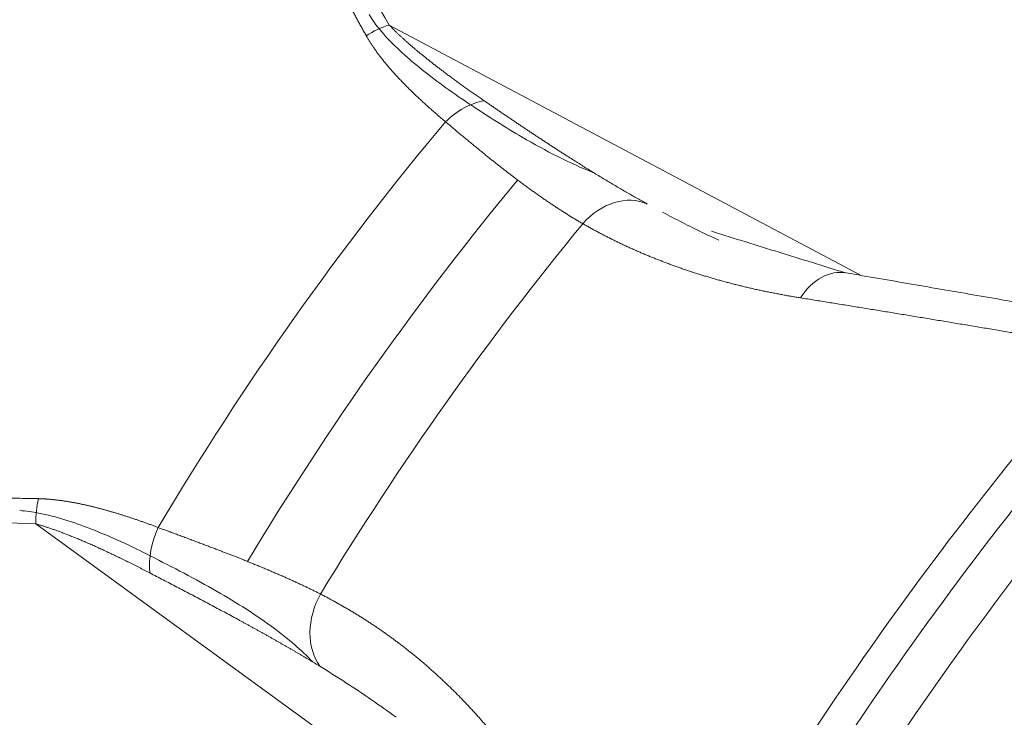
# Model space of a CAD drawing. Header units: millimetres. Extents: x 35469 to 44263, y -24881 to -16268.
# Tile 200 of 231: x 44146.9 to 44151.38, y -24499.9 to -24496.73. Entities that reach past the tile are written whole.
import ezdxf

# ---------------------------------------------------------------- set-up
doc = ezdxf.new("R2010")
doc.units = ezdxf.units.MM
doc.header["$LTSCALE"] = 0.3175
doc.layers.add('1轮廓实线层', color=7, linetype='Continuous', lineweight=18)

# ---------------------------------------------------------------- blocks, each defined once
blk = doc.blocks.new('MR20E-1840-Z')
at = {"layer": '1轮廓实线层'}
for p, q in [((15758.094, -10780.4451), (15760.2435, -10781.5847)), ((15759.056, -10784.585), (15756.4855, -10782.7152))]:
    blk.add_line(p, q, dxfattribs=at)
for centre, major_axis, ratio, start_param, end_param in [((15756.8491, -10782.3275), (-3.8136, -6.175), 0.556892, 3.106106, 6.283185), ((15758.391, -10783.2797), (3.8729, 6.271), 0.556892, 1.016662, 1.898579), ((15758.1146, -10780.6675), (-0.2588, -0.1517), 0.710431, 4.391326, 4.779596), ((15758.4797, -10781.0535), (-0.1905, -0.2318), 0.697734, 3.821398, 4.551783), ((15760.9274, -10784.8461), (-4.1693, -6.7508), 0.556892, 4.455492, 4.742934), ((15761.3343, -10785.0975), (-4.2168, -6.8278), 0.556892, 4.465285, 4.732349), ((15759.1361, -10781.5281), (0.1484, 0.2607), 0.786275, 0.073146, 1.314335), ((15761.7265, -10785.3397), (4.3105, 6.9796), 0.556892, 1.330829, 1.584411), ((15760.1245, -10781.8686), (0.0498, 0.2958), 0.721919, 6.280204, 7.318153), ((15764.4685, -10787.0331), (4.9262, 7.9764), 0.556892, 1.222922, 1.692319), ((15764.3024, -10786.9305), (4.9262, 7.9764), 0.556892, 1.25519, 1.660792), ((15764.1442, -10786.8328), (-4.8884, -7.9152), 0.556892, 4.410026, 4.7884), ((15756.6787, -10782.6938), (0.0119, 0.2998), 0.643811, 1.279267, 1.667537), ((15757.2203, -10782.8309), (0.1082, 0.2798), 0.675891, 1.475851, 2.206236), ((15757.9835, -10783.1547), (0.1375, 0.2666), 0.783847, 1.523283, 2.764472)]:
    blk.add_ellipse(centre, major_axis=major_axis, ratio=ratio, start_param=start_param, end_param=end_param, dxfattribs=at)
for points, knots in [([(15757.9897, -10780.4942), (15757.9865, -10780.4884), (15757.9801, -10780.477), (15757.9705, -10780.4598), (15757.9611, -10780.4427), (15757.9517, -10780.4257), (15757.9424, -10780.4087), (15757.9331, -10780.3918), (15757.924, -10780.375), (15757.9149, -10780.3582), (15757.9059, -10780.3415), (15757.897, -10780.3249), (15757.8882, -10780.3084), (15757.8795, -10780.2919), (15757.8708, -10780.2755), (15757.8622, -10780.2591), (15757.8537, -10780.2428), (15757.8453, -10780.2266), (15757.8369, -10780.2105), (15757.8287, -10780.1944), (15757.8205, -10780.1784), (15757.8124, -10780.1625), (15757.8044, -10780.1466), (15757.7964, -10780.1308), (15757.7886, -10780.115), (15757.7808, -10780.0994), (15757.7731, -10780.0838), (15757.7655, -10780.0682), (15757.7579, -10780.0528), (15757.7505, -10780.0373), (15757.7431, -10780.022), (15757.7358, -10780.0067), (15757.7286, -10779.9915), (15757.7214, -10779.9764), (15757.7144, -10779.9613), (15757.7074, -10779.9463), (15757.6845, -10779.8965), (15757.647, -10779.8126), (15757.5978, -10779.6947), (15757.5528, -10779.5789), (15757.512, -10779.465), (15757.4856, -10779.3844), (15757.4709, -10779.3367), (15757.4662, -10779.3212), (15757.4616, -10779.3058), (15757.4572, -10779.2904), (15757.4528, -10779.2752), (15757.4485, -10779.26), (15757.4442, -10779.2448), (15757.4401, -10779.2297), (15757.4361, -10779.2147), (15757.4322, -10779.1997), (15757.4284, -10779.1848), (15757.4246, -10779.17), (15757.421, -10779.1552), (15757.4175, -10779.1405), (15757.414, -10779.1259), (15757.4107, -10779.1113), (15757.4074, -10779.0968), (15757.4043, -10779.0823), (15757.4012, -10779.0679), (15757.3983, -10779.0536), (15757.3954, -10779.0393), (15757.3927, -10779.0251), (15757.39, -10779.011), (15757.3874, -10778.9969), (15757.3849, -10778.9829), (15757.3826, -10778.9689), (15757.3803, -10778.955), (15757.3781, -10778.9412), (15757.376, -10778.9274), (15757.374, -10778.9137), (15757.3721, -10778.9001), (15757.3703, -10778.8865), (15757.3686, -10778.873), (15757.367, -10778.8595), (15757.3655, -10778.8462), (15757.3641, -10778.8328), (15757.3628, -10778.8196), (15757.3616, -10778.8064), (15757.3605, -10778.7932), (15757.3594, -10778.7801), (15757.3585, -10778.7671), (15757.3577, -10778.7542), (15757.357, -10778.7413), (15757.3563, -10778.7284), (15757.3558, -10778.7157), (15757.3554, -10778.703), (15757.355, -10778.6903), (15757.3548, -10778.6777), (15757.3546, -10778.6652), (15757.3546, -10778.6527), (15757.3547, -10778.6404), (15757.3548, -10778.628), (15757.3551, -10778.6157), (15757.3554, -10778.6035), (15757.3559, -10778.5914), (15757.3564, -10778.5793), (15757.357, -10778.5673), (15757.3578, -10778.5553), (15757.3586, -10778.5434), (15757.3596, -10778.5315), (15757.3606, -10778.5198), (15757.3617, -10778.508), (15757.363, -10778.4964), (15757.3643, -10778.4848), (15757.3657, -10778.4732), (15757.3673, -10778.4618), (15757.3689, -10778.4504), (15757.3706, -10778.439), (15757.3724, -10778.4277), (15757.3744, -10778.4165), (15757.3764, -10778.4053), (15757.3785, -10778.3942), (15757.3807, -10778.3832), (15757.3831, -10778.3722), (15757.3855, -10778.3612), (15757.388, -10778.3504), (15757.3906, -10778.3396), (15757.3933, -10778.3288), (15757.3961, -10778.3182), (15757.3991, -10778.3075), (15757.4021, -10778.297), (15757.4052, -10778.2865), (15757.4084, -10778.276), (15757.4117, -10778.2657), (15757.4151, -10778.2553), (15757.4186, -10778.2451), (15757.4223, -10778.2349), (15757.426, -10778.2248), (15757.4298, -10778.2147), (15757.4337, -10778.2047), (15757.4377, -10778.1947), (15757.4418, -10778.1848), (15757.446, -10778.175), (15757.4504, -10778.1652), (15757.4548, -10778.1555), (15757.4578, -10778.1491), (15757.4593, -10778.1459)], [0, 0, 0, 0, 0.007734, 0.015433, 0.023096, 0.030724, 0.038317, 0.045875, 0.053398, 0.060885, 0.068337, 0.075754, 0.083136, 0.090483, 0.097794, 0.105071, 0.112312, 0.119519, 0.126691, 0.133827, 0.140929, 0.147996, 0.155028, 0.162025, 0.168987, 0.175915, 0.182808, 0.189666, 0.196489, 0.203278, 0.210032, 0.216751, 0.223436, 0.230087, 0.236702, 0.243284, 0.249831, 0.302143, 0.353263, 0.403209, 0.451999, 0.499653, 0.506251, 0.512817, 0.51935, 0.52585, 0.532318, 0.538754, 0.545158, 0.551529, 0.557868, 0.564176, 0.570451, 0.576694, 0.582906, 0.589086, 0.595234, 0.601351, 0.607436, 0.613491, 0.619513, 0.625505, 0.631466, 0.637395, 0.643294, 0.649162, 0.655, 0.660807, 0.666583, 0.67233, 0.678046, 0.683732, 0.689387, 0.695013, 0.70061, 0.706176, 0.711714, 0.717221, 0.7227, 0.728149, 0.733569, 0.738961, 0.744324, 0.749658, 0.754963, 0.760241, 0.76549, 0.770711, 0.775904, 0.781069, 0.786207, 0.791317, 0.796401, 0.801457, 0.806485, 0.811488, 0.816463, 0.821412, 0.826335, 0.831232, 0.836102, 0.840947, 0.845767, 0.850561, 0.85533, 0.860073, 0.864792, 0.869487, 0.874157, 0.878803, 0.883424, 0.888022, 0.892597, 0.897148, 0.901676, 0.906181, 0.910663, 0.915123, 0.919561, 0.923977, 0.928371, 0.932743, 0.937095, 0.941425, 0.945735, 0.950024, 0.954293, 0.958542, 0.962771, 0.966982, 0.971173, 0.975345, 0.979499, 0.983634, 0.987752, 0.991852, 0.995934, 1, 1, 1, 1]), ([(15757.5091, -10778.1503), (15757.4203, -10778.3474), (15757.4094, -10778.5507), (15757.4461, -10778.9463), (15757.496, -10779.1404), (15757.6921, -10779.7152), (15757.8819, -10780.083), (15758.094, -10780.4451)], [0, 0, 0, 0, 0.25, 0.25, 0.5, 0.5, 1, 1, 1, 1]), ([(15758.0026, -10780.3968), (15758.021, -10780.4296), (15758.0445, -10780.4594), (15758.1217, -10780.5464), (15758.1815, -10780.5987), (15758.3145, -10780.7048), (15758.3885, -10780.7577), (15758.4649, -10780.8081)], [0, 0, 0, 0, 0.183187, 0.183187, 0.567341, 0.567341, 1, 1, 1, 1]), ([(15758.094, -10780.4451), (15758.0953, -10780.4465), (15758.0979, -10780.4491), (15758.1018, -10780.4532), (15758.1058, -10780.4573), (15758.1098, -10780.4614), (15758.114, -10780.4656), (15758.1182, -10780.4697), (15758.1226, -10780.474), (15758.127, -10780.4783), (15758.1314, -10780.4826), (15758.136, -10780.4869), (15758.1407, -10780.4913), (15758.1454, -10780.4957), (15758.1502, -10780.5002), (15758.1551, -10780.5047), (15758.1601, -10780.5093), (15758.1652, -10780.5138), (15758.1704, -10780.5185), (15758.1756, -10780.5231), (15758.1809, -10780.5278), (15758.1863, -10780.5325), (15758.1918, -10780.5373), (15758.1974, -10780.5421), (15758.203, -10780.547), (15758.2088, -10780.5518), (15758.2146, -10780.5568), (15758.2205, -10780.5617), (15758.2265, -10780.5667), (15758.2326, -10780.5717), (15758.2388, -10780.5768), (15758.245, -10780.5819), (15758.2513, -10780.587), (15758.2577, -10780.5922), (15758.2642, -10780.5974), (15758.2708, -10780.6027), (15758.2775, -10780.608), (15758.2843, -10780.6133), (15758.2911, -10780.6187), (15758.298, -10780.6241), (15758.305, -10780.6295), (15758.3121, -10780.635), (15758.3193, -10780.6405), (15758.3265, -10780.646), (15758.3339, -10780.6516), (15758.3413, -10780.6572), (15758.3488, -10780.6629), (15758.3564, -10780.6686), (15758.3641, -10780.6743), (15758.3719, -10780.68), (15758.3797, -10780.6858), (15758.3877, -10780.6917), (15758.3957, -10780.6975), (15758.4038, -10780.7034), (15758.412, -10780.7094), (15758.4203, -10780.7153), (15758.4286, -10780.7213), (15758.4371, -10780.7274), (15758.4456, -10780.7335), (15758.4542, -10780.7396), (15758.4629, -10780.7457), (15758.4717, -10780.7519), (15758.4806, -10780.7581), (15758.4896, -10780.7644), (15758.4986, -10780.7707), (15758.5077, -10780.777), (15758.517, -10780.7834), (15758.5231, -10780.7876), (15758.5262, -10780.7897)], [0, 0, 0, 0, 0.010166, 0.020483, 0.030951, 0.041571, 0.052342, 0.063265, 0.07434, 0.085567, 0.096946, 0.108478, 0.120162, 0.131998, 0.143988, 0.15613, 0.168425, 0.180873, 0.193474, 0.206229, 0.219137, 0.232198, 0.245413, 0.258781, 0.272304, 0.28598, 0.299809, 0.313793, 0.327931, 0.342223, 0.356669, 0.371269, 0.386023, 0.400932, 0.415995, 0.431213, 0.446585, 0.462111, 0.477793, 0.493629, 0.509619, 0.525765, 0.542065, 0.55852, 0.57513, 0.591895, 0.608815, 0.62589, 0.64312, 0.660505, 0.678045, 0.695741, 0.713592, 0.731598, 0.749759, 0.768075, 0.786547, 0.805175, 0.823957, 0.842895, 0.861989, 0.881238, 0.900643, 0.920203, 0.939919, 0.95979, 0.979817, 1, 1, 1, 1]), ([(15758.3506, -10780.8853), (15758.3475, -10780.8827), (15758.3415, -10780.8776), (15758.3325, -10780.87), (15758.3235, -10780.8625), (15758.3147, -10780.8549), (15758.306, -10780.8474), (15758.2974, -10780.8399), (15758.2889, -10780.8324), (15758.2804, -10780.825), (15758.2721, -10780.8176), (15758.2639, -10780.8103), (15758.2558, -10780.8029), (15758.2478, -10780.7956), (15758.2399, -10780.7884), (15758.2321, -10780.7811), (15758.2244, -10780.7739), (15758.2168, -10780.7668), (15758.2093, -10780.7596), (15758.2019, -10780.7525), (15758.1946, -10780.7454), (15758.1874, -10780.7384), (15758.1803, -10780.7314), (15758.1733, -10780.7244), (15758.1664, -10780.7175), (15758.1597, -10780.7105), (15758.153, -10780.7037), (15758.1464, -10780.6968), (15758.1399, -10780.69), (15758.1335, -10780.6832), (15758.1273, -10780.6764), (15758.1211, -10780.6697), (15758.115, -10780.663), (15758.109, -10780.6563), (15758.1032, -10780.6497), (15758.0974, -10780.6431), (15758.0918, -10780.6365), (15758.0862, -10780.63), (15758.0807, -10780.6235), (15758.0754, -10780.617), (15758.0701, -10780.6106), (15758.065, -10780.6042), (15758.0599, -10780.5978), (15758.055, -10780.5914), (15758.0501, -10780.5851), (15758.0454, -10780.5788), (15758.0407, -10780.5726), (15758.0362, -10780.5664), (15758.0318, -10780.5602), (15758.0274, -10780.554), (15758.0232, -10780.5479), (15758.0191, -10780.5418), (15758.015, -10780.5357), (15758.0111, -10780.5297), (15758.0073, -10780.5237), (15758.0036, -10780.5178), (15758, -10780.5118), (15757.9964, -10780.5059), (15757.993, -10780.5), (15757.9908, -10780.4961), (15757.9897, -10780.4942)], [0, 0, 0, 0, 0.022037, 0.043901, 0.065593, 0.087113, 0.108461, 0.129638, 0.150643, 0.171476, 0.192138, 0.212629, 0.232949, 0.253099, 0.273078, 0.292886, 0.312525, 0.331993, 0.351292, 0.370421, 0.389381, 0.408172, 0.426794, 0.445247, 0.463532, 0.481649, 0.499598, 0.517379, 0.534993, 0.55244, 0.569721, 0.586835, 0.603782, 0.620564, 0.637181, 0.653632, 0.669918, 0.68604, 0.701998, 0.717792, 0.733423, 0.748891, 0.764196, 0.77934, 0.794321, 0.809142, 0.823801, 0.838301, 0.852641, 0.866821, 0.880843, 0.894707, 0.908413, 0.921963, 0.935356, 0.948593, 0.961676, 0.974604, 0.987378, 1, 1, 1, 1]), ([(15758.5262, -10780.7897), (15758.531, -10780.793), (15758.5404, -10780.7995), (15758.5546, -10780.8092), (15758.5688, -10780.8189), (15758.583, -10780.8286), (15758.5973, -10780.8383), (15758.6115, -10780.8479), (15758.6257, -10780.8576), (15758.64, -10780.8672), (15758.6542, -10780.8769), (15758.6685, -10780.8865), (15758.6828, -10780.8961), (15758.6971, -10780.9057), (15758.7114, -10780.9153), (15758.7257, -10780.9248), (15758.7401, -10780.9344), (15758.7544, -10780.9439), (15758.7688, -10780.9534), (15758.7832, -10780.9629), (15758.7976, -10780.9723), (15758.812, -10780.9818), (15758.8264, -10780.9912), (15758.8408, -10781.0006), (15758.8553, -10781.0099), (15758.8698, -10781.0193), (15758.8843, -10781.0286), (15758.9019, -10781.0399), (15758.9227, -10781.0532), (15758.9466, -10781.0683), (15758.9704, -10781.0832), (15758.9941, -10781.0979), (15759.0176, -10781.1125), (15759.041, -10781.1268), (15759.0643, -10781.141), (15759.0875, -10781.1549), (15759.1106, -10781.1687), (15759.1335, -10781.1823), (15759.1564, -10781.1957), (15759.1791, -10781.2088), (15759.2018, -10781.2218), (15759.2243, -10781.2346), (15759.2468, -10781.2472), (15759.2617, -10781.2554), (15759.2691, -10781.2596)], [0, 0, 0, 0, 0.01887, 0.037769, 0.056696, 0.075652, 0.094637, 0.113651, 0.132693, 0.151764, 0.170863, 0.189992, 0.209149, 0.228335, 0.24755, 0.266793, 0.286066, 0.305367, 0.324698, 0.344057, 0.363445, 0.382862, 0.402308, 0.421783, 0.441287, 0.46082, 0.480383, 0.499974, 0.5324, 0.56467, 0.596783, 0.628738, 0.660537, 0.692179, 0.723665, 0.754994, 0.786166, 0.817182, 0.848042, 0.878745, 0.909293, 0.939684, 0.96992, 1, 1, 1, 1]), ([(15759.0281, -10781.1189), (15758.9164, -10781.0746), (15758.8076, -10781.0183), (15758.6213, -10780.9098), (15758.5436, -10780.8603), (15758.4652, -10780.8079)], [0, 0, 0, 0, 0.580829, 0.580829, 1, 1, 1, 1]), ([(15758.9755, -10781.3491), (15758.9731, -10781.3477), (15758.9683, -10781.3449), (15758.961, -10781.3407), (15758.9538, -10781.3364), (15758.9465, -10781.3321), (15758.9392, -10781.3277), (15758.9319, -10781.3233), (15758.9245, -10781.3188), (15758.9171, -10781.3142), (15758.9097, -10781.3096), (15758.9022, -10781.305), (15758.8948, -10781.3003), (15758.8873, -10781.2955), (15758.8797, -10781.2907), (15758.8722, -10781.2858), (15758.8646, -10781.2809), (15758.8569, -10781.2759), (15758.8493, -10781.2709), (15758.8416, -10781.2658), (15758.8339, -10781.2607), (15758.8261, -10781.2555), (15758.8184, -10781.2502), (15758.8105, -10781.2449), (15758.8027, -10781.2395), (15758.7948, -10781.2341), (15758.7869, -10781.2286), (15758.779, -10781.2231), (15758.771, -10781.2175), (15758.763, -10781.2119), (15758.755, -10781.2062), (15758.7469, -10781.2004), (15758.7388, -10781.1946), (15758.7307, -10781.1887), (15758.7226, -10781.1828), (15758.7144, -10781.1768), (15758.7061, -10781.1708), (15758.6979, -10781.1647), (15758.6896, -10781.1585), (15758.6813, -10781.1523), (15758.6729, -10781.146), (15758.6632, -10781.1387), (15758.652, -10781.1302), (15758.6393, -10781.1204), (15758.6262, -10781.1104), (15758.6129, -10781.1), (15758.5991, -10781.0892), (15758.5851, -10781.0781), (15758.5706, -10781.0667), (15758.5559, -10781.0549), (15758.5408, -10781.0428), (15758.5253, -10781.0303), (15758.5095, -10781.0175), (15758.4933, -10781.0043), (15758.4767, -10780.9907), (15758.4598, -10780.9768), (15758.4426, -10780.9625), (15758.4249, -10780.9478), (15758.4069, -10780.9327), (15758.3885, -10780.9173), (15758.3697, -10780.9014), (15758.357, -10780.8907), (15758.3506, -10780.8853)], [0, 0, 0, 0, 0.011491, 0.023034, 0.034628, 0.046274, 0.05797, 0.069719, 0.081519, 0.09337, 0.105273, 0.117227, 0.129234, 0.141292, 0.153401, 0.165563, 0.177776, 0.190041, 0.202358, 0.214727, 0.227148, 0.239621, 0.252146, 0.264722, 0.277351, 0.290032, 0.302766, 0.315551, 0.328389, 0.341278, 0.35422, 0.367215, 0.380261, 0.39336, 0.406512, 0.419715, 0.432972, 0.44628, 0.459641, 0.473055, 0.486521, 0.500039, 0.519994, 0.54048, 0.561496, 0.583043, 0.605121, 0.627729, 0.650869, 0.674539, 0.69874, 0.723472, 0.748735, 0.774529, 0.800855, 0.827711, 0.855098, 0.883016, 0.911465, 0.940446, 0.969957, 1, 1, 1, 1]), ([(15759.3387, -10781.2972), (15759.3984, -10781.3288), (15759.4586, -10781.3594), (15759.5443, -10781.4008), (15759.5693, -10781.4126), (15759.5943, -10781.4243)], [0, 0, 0, 0, 0.710508, 0.710508, 1, 1, 1, 1]), ([(15759.9663, -10781.6866), (15759.9627, -10781.686), (15759.9556, -10781.6849), (15759.9449, -10781.6831), (15759.9343, -10781.6813), (15759.9236, -10781.6795), (15759.9131, -10781.6777), (15759.9025, -10781.6758), (15759.892, -10781.6739), (15759.8815, -10781.672), (15759.871, -10781.67), (15759.8606, -10781.668), (15759.8502, -10781.666), (15759.8398, -10781.664), (15759.8294, -10781.6619), (15759.8191, -10781.6598), (15759.8088, -10781.6577), (15759.7985, -10781.6556), (15759.7883, -10781.6534), (15759.778, -10781.6512), (15759.7679, -10781.649), (15759.7577, -10781.6467), (15759.7476, -10781.6444), (15759.7375, -10781.6421), (15759.7274, -10781.6398), (15759.7173, -10781.6374), (15759.7073, -10781.635), (15759.6973, -10781.6326), (15759.6873, -10781.6301), (15759.6774, -10781.6276), (15759.6675, -10781.6251), (15759.6576, -10781.6226), (15759.6477, -10781.62), (15759.6379, -10781.6175), (15759.6281, -10781.6148), (15759.6183, -10781.6122), (15759.6086, -10781.6095), (15759.5989, -10781.6068), (15759.5892, -10781.6041), (15759.5795, -10781.6014), (15759.5699, -10781.5986), (15759.5603, -10781.5958), (15759.5507, -10781.593), (15759.5411, -10781.5901), (15759.5316, -10781.5872), (15759.5221, -10781.5843), (15759.5126, -10781.5814), (15759.5031, -10781.5784), (15759.4937, -10781.5755), (15759.4843, -10781.5724), (15759.4749, -10781.5694), (15759.4656, -10781.5663), (15759.4563, -10781.5632), (15759.447, -10781.5601), (15759.4377, -10781.557), (15759.4285, -10781.5538), (15759.4193, -10781.5506), (15759.4101, -10781.5474), (15759.4009, -10781.5441), (15759.3918, -10781.5409), (15759.3827, -10781.5375), (15759.3736, -10781.5342), (15759.3645, -10781.5309), (15759.3555, -10781.5275), (15759.3465, -10781.5241), (15759.3375, -10781.5206), (15759.3286, -10781.5172), (15759.3196, -10781.5137), (15759.3107, -10781.5102), (15759.3019, -10781.5067), (15759.293, -10781.5031), (15759.2842, -10781.4995), (15759.2754, -10781.4959), (15759.2666, -10781.4923), (15759.2579, -10781.4886), (15759.2491, -10781.4849), (15759.2404, -10781.4812), (15759.2318, -10781.4774), (15759.2231, -10781.4737), (15759.2145, -10781.4699), (15759.2059, -10781.4661), (15759.1974, -10781.4622), (15759.1888, -10781.4584), (15759.1803, -10781.4545), (15759.1718, -10781.4505), (15759.1633, -10781.4466), (15759.1549, -10781.4426), (15759.1465, -10781.4386), (15759.1381, -10781.4346), (15759.1297, -10781.4306), (15759.1214, -10781.4265), (15759.1131, -10781.4224), (15759.1048, -10781.4183), (15759.0965, -10781.4142), (15759.0883, -10781.41), (15759.08, -10781.4058), (15759.0718, -10781.4016), (15759.0637, -10781.3974), (15759.0555, -10781.3931), (15759.0474, -10781.3888), (15759.0393, -10781.3845), (15759.0313, -10781.3802), (15759.0232, -10781.3758), (15759.0152, -10781.3714), (15759.0072, -10781.367), (15758.9992, -10781.3626), (15758.9913, -10781.3581), (15758.9834, -10781.3536), (15758.9781, -10781.3506), (15758.9755, -10781.3491)], [0, 0, 0, 0, 0.009675, 0.019342, 0.029001, 0.038652, 0.048295, 0.05793, 0.067557, 0.077177, 0.086788, 0.096392, 0.105988, 0.115576, 0.125157, 0.134731, 0.144297, 0.153855, 0.163407, 0.172951, 0.182488, 0.192017, 0.20154, 0.211055, 0.220564, 0.230066, 0.23956, 0.249048, 0.25853, 0.268004, 0.277472, 0.286933, 0.296388, 0.305836, 0.315278, 0.324714, 0.334143, 0.343566, 0.352983, 0.362393, 0.371798, 0.381196, 0.390589, 0.399975, 0.409356, 0.418731, 0.4281, 0.437464, 0.446822, 0.456174, 0.465521, 0.474862, 0.484198, 0.493528, 0.502853, 0.512173, 0.521488, 0.530798, 0.540102, 0.549401, 0.558696, 0.567985, 0.57727, 0.58655, 0.595825, 0.605095, 0.614361, 0.623622, 0.632878, 0.64213, 0.651378, 0.660621, 0.66986, 0.679094, 0.688325, 0.697551, 0.706773, 0.71599, 0.725204, 0.734414, 0.74362, 0.752822, 0.76202, 0.771215, 0.780405, 0.789592, 0.798776, 0.807956, 0.817132, 0.826305, 0.835475, 0.844641, 0.853804, 0.862963, 0.872119, 0.881273, 0.890423, 0.89957, 0.908714, 0.917855, 0.926993, 0.936129, 0.945261, 0.954391, 0.963518, 0.972642, 0.981764, 0.990883, 1, 1, 1, 1]), ([(15761.1614, -10781.8839), (15761.1385, -10781.88), (15761.0928, -10781.8723), (15761.0245, -10781.8607), (15760.9563, -10781.8493), (15760.8885, -10781.8379), (15760.8209, -10781.8266), (15760.7536, -10781.8154), (15760.6865, -10781.8042), (15760.6197, -10781.7931), (15760.5532, -10781.7821), (15760.487, -10781.7712), (15760.421, -10781.7604), (15760.3552, -10781.7496), (15760.2898, -10781.7389), (15760.2245, -10781.7283), (15760.1596, -10781.7178), (15760.0949, -10781.7073), (15760.0305, -10781.6969), (15759.9877, -10781.6901), (15759.9663, -10781.6866)], [0, 0, 0, 0, 0.057359, 0.114506, 0.17144, 0.228162, 0.284672, 0.34097, 0.397056, 0.452929, 0.508591, 0.56404, 0.619277, 0.674302, 0.729115, 0.783716, 0.838105, 0.892282, 0.946247, 1, 1, 1, 1]), ([(15753.8378, -10783.2567), (15753.8394, -10783.2551), (15753.8425, -10783.2519), (15753.8472, -10783.2471), (15753.8519, -10783.2423), (15753.8566, -10783.2375), (15753.8614, -10783.2328), (15753.8662, -10783.2281), (15753.871, -10783.2234), (15753.8759, -10783.2187), (15753.8808, -10783.214), (15753.8857, -10783.2094), (15753.8906, -10783.2047), (15753.8956, -10783.2001), (15753.9006, -10783.1955), (15753.9056, -10783.191), (15753.9107, -10783.1864), (15753.9158, -10783.1819), (15753.9209, -10783.1774), (15753.926, -10783.1729), (15753.9312, -10783.1684), (15753.9364, -10783.1639), (15753.9416, -10783.1595), (15753.9469, -10783.155), (15753.9522, -10783.1506), (15753.9575, -10783.1463), (15753.9629, -10783.1419), (15753.9682, -10783.1375), (15753.9737, -10783.1332), (15753.9791, -10783.1289), (15753.9846, -10783.1246), (15753.99, -10783.1203), (15753.9956, -10783.116), (15754.0011, -10783.1118), (15754.0067, -10783.1076), (15754.0123, -10783.1034), (15754.018, -10783.0992), (15754.0236, -10783.095), (15754.0293, -10783.0908), (15754.035, -10783.0867), (15754.0408, -10783.0826), (15754.0466, -10783.0785), (15754.0524, -10783.0744), (15754.0582, -10783.0704), (15754.0641, -10783.0663), (15754.07, -10783.0623), (15754.0759, -10783.0583), (15754.0819, -10783.0543), (15754.0879, -10783.0503), (15754.0939, -10783.0464), (15754.1, -10783.0424), (15754.106, -10783.0385), (15754.1121, -10783.0346), (15754.1183, -10783.0307), (15754.1244, -10783.0269), (15754.1306, -10783.023), (15754.1368, -10783.0192), (15754.1431, -10783.0154), (15754.1494, -10783.0116), (15754.1557, -10783.0078), (15754.162, -10783.0041), (15754.1684, -10783.0003), (15754.1748, -10782.9966), (15754.1812, -10782.9929), (15754.1877, -10782.9892), (15754.1941, -10782.9855), (15754.2006, -10782.9819), (15754.2072, -10782.9783), (15754.2138, -10782.9747), (15754.2204, -10782.9711), (15754.227, -10782.9675), (15754.2336, -10782.9639), (15754.2403, -10782.9604), (15754.247, -10782.9569), (15754.2538, -10782.9534), (15754.2606, -10782.9499), (15754.2674, -10782.9464), (15754.2742, -10782.9429), (15754.2811, -10782.9395), (15754.2879, -10782.9361), (15754.2949, -10782.9327), (15754.3018, -10782.9293), (15754.3088, -10782.9259), (15754.3158, -10782.9226), (15754.3228, -10782.9193), (15754.3299, -10782.916), (15754.337, -10782.9127), (15754.3441, -10782.9094), (15754.3513, -10782.9061), (15754.3585, -10782.9029), (15754.3657, -10782.8997), (15754.3729, -10782.8965), (15754.3802, -10782.8933), (15754.3875, -10782.8901), (15754.3948, -10782.8869), (15754.4022, -10782.8838), (15754.4096, -10782.8807), (15754.417, -10782.8776), (15754.4244, -10782.8745), (15754.4319, -10782.8714), (15754.4394, -10782.8684), (15754.4469, -10782.8654), (15754.4545, -10782.8624), (15754.4621, -10782.8594), (15754.4697, -10782.8564), (15754.4774, -10782.8534), (15754.485, -10782.8505), (15754.4927, -10782.8476), (15754.5005, -10782.8446), (15754.5082, -10782.8418), (15754.516, -10782.8389), (15754.5239, -10782.836), (15754.5317, -10782.8332), (15754.5396, -10782.8304), (15754.5475, -10782.8276), (15754.5555, -10782.8248), (15754.5634, -10782.822), (15754.5714, -10782.8193), (15754.5795, -10782.8165), (15754.5875, -10782.8138), (15754.5956, -10782.8111), (15754.6037, -10782.8084), (15754.6119, -10782.8058), (15754.6201, -10782.8031), (15754.6283, -10782.8005), (15754.6365, -10782.7979), (15754.6448, -10782.7953), (15754.6531, -10782.7927), (15754.6614, -10782.7901), (15754.6697, -10782.7876), (15754.6781, -10782.7851), (15754.6865, -10782.7826), (15754.695, -10782.7801), (15754.7034, -10782.7776), (15754.7119, -10782.7751), (15754.7205, -10782.7727), (15754.729, -10782.7703), (15754.7376, -10782.7679), (15754.7462, -10782.7655), (15754.7549, -10782.7631), (15754.7635, -10782.7607), (15754.7723, -10782.7584), (15754.781, -10782.7561), (15754.7897, -10782.7538), (15754.7985, -10782.7515), (15754.8074, -10782.7492), (15754.8162, -10782.747), (15754.8251, -10782.7447), (15754.834, -10782.7425), (15754.8429, -10782.7403), (15754.8519, -10782.7381), (15754.8609, -10782.736), (15754.8699, -10782.7338), (15754.879, -10782.7317), (15754.8881, -10782.7296), (15754.8972, -10782.7275), (15754.9064, -10782.7254), (15754.9155, -10782.7233), (15754.9247, -10782.7213), (15754.934, -10782.7192), (15754.9432, -10782.7172), (15754.9525, -10782.7152), (15754.9618, -10782.7132), (15754.9712, -10782.7113), (15754.9806, -10782.7093), (15754.99, -10782.7074), (15754.9994, -10782.7055), (15755.0089, -10782.7036), (15755.0184, -10782.7017), (15755.0279, -10782.6998), (15755.0375, -10782.698), (15755.0471, -10782.6962), (15755.0567, -10782.6944), (15755.0663, -10782.6926), (15755.076, -10782.6908), (15755.0857, -10782.689), (15755.0955, -10782.6873), (15755.1052, -10782.6855), (15755.1387, -10782.6797), (15755.1965, -10782.6702), (15755.279, -10782.6579), (15755.3629, -10782.6468), (15755.4483, -10782.6369), (15755.535, -10782.6281), (15755.6232, -10782.6204), (15755.7127, -10782.6138), (15755.7847, -10782.6095), (15755.8387, -10782.6068), (15755.8745, -10782.6051), (15755.9106, -10782.6037), (15755.9471, -10782.6023), (15755.984, -10782.6012), (15756.0212, -10782.6002), (15756.0588, -10782.5993), (15756.0968, -10782.5987), (15756.1352, -10782.5981), (15756.1739, -10782.5978), (15756.2131, -10782.5975), (15756.2526, -10782.5975), (15756.2924, -10782.5976), (15756.3327, -10782.5978), (15756.3733, -10782.5982), (15756.4143, -10782.5988), (15756.4557, -10782.5995), (15756.4834, -10782.6), (15756.4973, -10782.6003)], [0, 0, 0, 0, 0.002203, 0.004411, 0.006624, 0.008842, 0.011065, 0.013294, 0.015527, 0.017766, 0.02001, 0.02226, 0.024515, 0.026775, 0.029041, 0.031312, 0.033589, 0.035871, 0.03816, 0.040454, 0.042753, 0.045059, 0.04737, 0.049687, 0.052011, 0.05434, 0.056675, 0.059016, 0.061363, 0.063717, 0.066077, 0.068442, 0.070815, 0.073193, 0.075578, 0.077969, 0.080367, 0.082771, 0.085181, 0.087598, 0.090022, 0.092452, 0.094889, 0.097333, 0.099783, 0.10224, 0.104704, 0.107175, 0.109653, 0.112137, 0.114628, 0.117127, 0.119632, 0.122145, 0.124664, 0.127191, 0.129725, 0.132266, 0.134814, 0.137369, 0.139932, 0.142502, 0.145079, 0.147664, 0.150256, 0.152855, 0.155462, 0.158077, 0.160698, 0.163328, 0.165965, 0.16861, 0.171262, 0.173922, 0.176589, 0.179265, 0.181948, 0.184639, 0.187337, 0.190044, 0.192758, 0.19548, 0.19821, 0.200948, 0.203694, 0.206448, 0.20921, 0.21198, 0.214758, 0.217545, 0.220339, 0.223141, 0.225952, 0.228771, 0.231598, 0.234433, 0.237276, 0.240128, 0.242988, 0.245856, 0.248733, 0.251618, 0.254511, 0.257413, 0.260323, 0.263242, 0.266169, 0.269105, 0.272049, 0.275002, 0.277963, 0.280933, 0.283911, 0.286899, 0.289894, 0.292899, 0.295912, 0.298933, 0.301964, 0.305003, 0.308051, 0.311108, 0.314173, 0.317248, 0.320331, 0.323423, 0.326524, 0.329633, 0.332752, 0.33588, 0.339016, 0.342162, 0.345316, 0.348479, 0.351652, 0.354833, 0.358024, 0.361223, 0.364432, 0.36765, 0.370876, 0.374112, 0.377357, 0.380611, 0.383875, 0.387147, 0.390429, 0.39372, 0.39702, 0.400329, 0.403648, 0.406976, 0.410313, 0.41366, 0.417015, 0.42038, 0.423755, 0.427139, 0.430532, 0.433934, 0.437346, 0.440768, 0.444198, 0.447639, 0.451088, 0.454547, 0.458016, 0.461494, 0.464981, 0.468478, 0.471985, 0.475501, 0.479027, 0.482562, 0.486107, 0.489661, 0.493225, 0.496799, 0.500382, 0.530007, 0.560075, 0.590593, 0.621563, 0.652993, 0.684884, 0.717243, 0.750072, 0.762841, 0.775741, 0.788771, 0.801931, 0.815222, 0.828644, 0.842197, 0.855882, 0.869698, 0.883647, 0.897727, 0.911939, 0.926284, 0.940762, 0.955372, 0.970115, 0.984991, 1, 1, 1, 1]), ([(15756.4973, -10782.6003), (15756.499, -10782.6004), (15756.5023, -10782.6005), (15756.5073, -10782.6006), (15756.5124, -10782.6008), (15756.5174, -10782.6011), (15756.5226, -10782.6013), (15756.5277, -10782.6016), (15756.5329, -10782.6019), (15756.5381, -10782.6023), (15756.5434, -10782.6027), (15756.5486, -10782.6031), (15756.554, -10782.6036), (15756.5593, -10782.6041), (15756.5647, -10782.6046), (15756.5701, -10782.6052), (15756.5756, -10782.6058), (15756.5811, -10782.6064), (15756.5866, -10782.6071), (15756.5922, -10782.6078), (15756.5977, -10782.6085), (15756.6034, -10782.6093), (15756.609, -10782.6101), (15756.6147, -10782.611), (15756.6205, -10782.6118), (15756.6262, -10782.6127), (15756.632, -10782.6137), (15756.6379, -10782.6146), (15756.6437, -10782.6157), (15756.6496, -10782.6167), (15756.6556, -10782.6178), (15756.6615, -10782.6189), (15756.6675, -10782.62), (15756.6736, -10782.6212), (15756.6796, -10782.6224), (15756.6857, -10782.6236), (15756.6919, -10782.6249), (15756.6981, -10782.6262), (15756.7043, -10782.6276), (15756.7105, -10782.6289), (15756.7168, -10782.6304), (15756.7231, -10782.6318), (15756.7294, -10782.6333), (15756.7358, -10782.6348), (15756.7422, -10782.6363), (15756.7487, -10782.6379), (15756.7552, -10782.6395), (15756.7617, -10782.6412), (15756.7682, -10782.6429), (15756.7748, -10782.6446), (15756.7814, -10782.6463), (15756.7881, -10782.6481), (15756.7948, -10782.6499), (15756.8015, -10782.6518), (15756.8082, -10782.6536), (15756.815, -10782.6556), (15756.8218, -10782.6575), (15756.8287, -10782.6595), (15756.8356, -10782.6615), (15756.8425, -10782.6636), (15756.8495, -10782.6656), (15756.8565, -10782.6678), (15756.8635, -10782.6699), (15756.8706, -10782.6721), (15756.8776, -10782.6743), (15756.8848, -10782.6766), (15756.8919, -10782.6788), (15756.8991, -10782.6812), (15756.9064, -10782.6835), (15756.9136, -10782.6859), (15756.9209, -10782.6883), (15756.9283, -10782.6908), (15756.9356, -10782.6933), (15756.943, -10782.6958), (15756.9505, -10782.6983), (15756.9579, -10782.7009), (15756.9654, -10782.7035), (15756.973, -10782.7062), (15756.9805, -10782.7089), (15756.9881, -10782.7116), (15756.9958, -10782.7144), (15757.0035, -10782.7171), (15757.0112, -10782.72), (15757.0189, -10782.7228), (15757.0267, -10782.7257), (15757.0345, -10782.7286), (15757.0397, -10782.7306), (15757.0423, -10782.7316)], [0, 0, 0, 0, 0.008596, 0.017263, 0.026001, 0.034811, 0.043693, 0.052646, 0.061672, 0.07077, 0.079941, 0.089184, 0.098501, 0.107891, 0.117354, 0.126891, 0.136501, 0.146186, 0.155944, 0.165777, 0.175684, 0.185666, 0.195723, 0.205854, 0.216061, 0.226343, 0.2367, 0.247132, 0.25764, 0.268224, 0.278884, 0.28962, 0.300432, 0.31132, 0.322285, 0.333326, 0.344444, 0.355638, 0.366909, 0.378257, 0.389683, 0.401185, 0.412765, 0.424422, 0.436156, 0.447968, 0.459858, 0.471825, 0.483871, 0.495994, 0.508195, 0.520474, 0.532831, 0.545267, 0.557781, 0.570373, 0.583044, 0.595794, 0.608622, 0.621528, 0.634514, 0.647578, 0.660722, 0.673944, 0.687245, 0.700626, 0.714086, 0.727625, 0.741243, 0.754941, 0.768718, 0.782574, 0.79651, 0.810526, 0.824622, 0.838797, 0.853052, 0.867386, 0.881801, 0.896296, 0.91087, 0.925525, 0.940259, 0.955074, 0.969969, 0.984944, 1, 1, 1, 1]), ([(15757.0053, -10782.86), (15756.9171, -10782.8149), (15756.8271, -10782.7734), (15756.6579, -10782.7076), (15756.5795, -10782.6812), (15756.4694, -10782.6603), (15756.4409, -10782.6561), (15756.4118, -10782.6549)], [0, 0, 0, 0, 0.473617, 0.473617, 0.865954, 0.865954, 1, 1, 1, 1]), ([(15756.4855, -10782.7152), (15756.0295, -10782.6971), (15755.576, -10782.7027), (15754.9055, -10782.8022), (15754.683, -10782.8507), (15754.2473, -10783.0119), (15754.0398, -10783.1191), (15753.8606, -10783.2993)], [0, 0, 0, 0, 0.5, 0.5, 0.75, 0.75, 1, 1, 1, 1]), ([(15757.0039, -10782.9381), (15756.9997, -10782.936), (15756.9914, -10782.9316), (15756.9789, -10782.9252), (15756.9665, -10782.9189), (15756.9542, -10782.9126), (15756.9421, -10782.9064), (15756.93, -10782.9004), (15756.9181, -10782.8944), (15756.9062, -10782.8885), (15756.8945, -10782.8827), (15756.8829, -10782.877), (15756.8713, -10782.8714), (15756.8599, -10782.8659), (15756.8486, -10782.8604), (15756.8374, -10782.8551), (15756.8263, -10782.8498), (15756.8153, -10782.8447), (15756.8045, -10782.8396), (15756.7937, -10782.8346), (15756.783, -10782.8297), (15756.7725, -10782.8249), (15756.7621, -10782.8202), (15756.7517, -10782.8155), (15756.7415, -10782.811), (15756.7314, -10782.8065), (15756.7214, -10782.8022), (15756.7115, -10782.7979), (15756.7017, -10782.7937), (15756.692, -10782.7896), (15756.6824, -10782.7856), (15756.6729, -10782.7816), (15756.6636, -10782.7778), (15756.6543, -10782.774), (15756.6452, -10782.7704), (15756.6362, -10782.7668), (15756.6273, -10782.7633), (15756.6185, -10782.7599), (15756.6098, -10782.7566), (15756.6012, -10782.7533), (15756.5927, -10782.7502), (15756.5843, -10782.7471), (15756.5761, -10782.7442), (15756.5679, -10782.7413), (15756.5599, -10782.7385), (15756.5519, -10782.7358), (15756.5441, -10782.7331), (15756.5364, -10782.7306), (15756.5288, -10782.7281), (15756.5213, -10782.7258), (15756.5139, -10782.7235), (15756.5067, -10782.7213), (15756.4995, -10782.7191), (15756.4925, -10782.7171), (15756.4878, -10782.7158), (15756.4855, -10782.7152)], [0, 0, 0, 0, 0.025109, 0.049977, 0.074604, 0.09899, 0.123134, 0.147037, 0.170699, 0.194119, 0.217299, 0.240238, 0.262936, 0.285393, 0.30761, 0.329585, 0.351321, 0.372815, 0.394069, 0.415083, 0.435856, 0.456389, 0.476682, 0.496735, 0.516548, 0.536121, 0.555454, 0.574548, 0.593402, 0.612017, 0.630392, 0.648528, 0.666425, 0.684083, 0.701502, 0.718682, 0.735624, 0.752328, 0.768793, 0.78502, 0.80101, 0.816761, 0.832275, 0.847552, 0.862592, 0.877394, 0.89196, 0.90629, 0.920383, 0.934241, 0.947863, 0.961249, 0.974401, 0.987318, 1, 1, 1, 1]), ([(15757.0423, -10782.7316), (15757.0464, -10782.7331), (15757.0545, -10782.7361), (15757.0666, -10782.7406), (15757.0785, -10782.745), (15757.0904, -10782.7494), (15757.1021, -10782.7537), (15757.1136, -10782.758), (15757.125, -10782.7622), (15757.1363, -10782.7664), (15757.1475, -10782.7706), (15757.1585, -10782.7747), (15757.1695, -10782.7787), (15757.1802, -10782.7828), (15757.1909, -10782.7868), (15757.2014, -10782.7907), (15757.2118, -10782.7946), (15757.2221, -10782.7984), (15757.2322, -10782.8023), (15757.2422, -10782.806), (15757.2521, -10782.8098), (15757.2619, -10782.8134), (15757.2716, -10782.8171), (15757.2811, -10782.8207), (15757.2905, -10782.8243), (15757.2998, -10782.8278), (15757.3089, -10782.8313), (15757.3179, -10782.8347), (15757.3269, -10782.8382), (15757.3356, -10782.8415), (15757.3443, -10782.8449), (15757.3529, -10782.8482), (15757.3613, -10782.8514), (15757.3696, -10782.8547), (15757.3778, -10782.8578), (15757.3859, -10782.861), (15757.3938, -10782.8641), (15757.4017, -10782.8672), (15757.4094, -10782.8702), (15757.417, -10782.8732), (15757.4245, -10782.8762), (15757.4362, -10782.8809), (15757.4519, -10782.8872), (15757.4716, -10782.8952), (15757.4911, -10782.9031), (15757.5103, -10782.9111), (15757.5292, -10782.919), (15757.5478, -10782.9268), (15757.5662, -10782.9347), (15757.5843, -10782.9425), (15757.6021, -10782.9502), (15757.6197, -10782.958), (15757.637, -10782.9657), (15757.6541, -10782.9734), (15757.6709, -10782.9811), (15757.6874, -10782.9888), (15757.7037, -10782.9964), (15757.7197, -10783.004), (15757.7355, -10783.0117), (15757.751, -10783.0192), (15757.7662, -10783.0268), (15757.7763, -10783.0319), (15757.7813, -10783.0344)], [0, 0, 0, 0, 0.015087, 0.030041, 0.044863, 0.059552, 0.074108, 0.088531, 0.102822, 0.11698, 0.131005, 0.144897, 0.158657, 0.172284, 0.185778, 0.19914, 0.212368, 0.225464, 0.238428, 0.251258, 0.263956, 0.276521, 0.288954, 0.301253, 0.313421, 0.325455, 0.337357, 0.349125, 0.360762, 0.372265, 0.383636, 0.394874, 0.40598, 0.416953, 0.427793, 0.438501, 0.449076, 0.459518, 0.469828, 0.480005, 0.490049, 0.499961, 0.526945, 0.553719, 0.580283, 0.606637, 0.632782, 0.658718, 0.684445, 0.709964, 0.735274, 0.760375, 0.785269, 0.809955, 0.834434, 0.858705, 0.882769, 0.906627, 0.930279, 0.953725, 0.976965, 1, 1, 1, 1]), ([(15757.0053, -10782.8603), (15757.1108, -10782.9132), (15757.2122, -10782.966), (15757.4017, -10783.075), (15757.4901, -10783.1309), (15757.6344, -10783.2386), (15757.6934, -10783.2886), (15757.7463, -10783.3434)], [0, 0, 0, 0, 0.366975, 0.366975, 0.724977, 0.724977, 1, 1, 1, 1]), ([(15757.7787, -10783.3629), (15757.775, -10783.3607), (15757.7675, -10783.3561), (15757.7562, -10783.3493), (15757.7449, -10783.3425), (15757.7335, -10783.3357), (15757.722, -10783.3289), (15757.7105, -10783.3221), (15757.6989, -10783.3152), (15757.6873, -10783.3084), (15757.6756, -10783.3015), (15757.6638, -10783.2947), (15757.652, -10783.2878), (15757.6401, -10783.281), (15757.6282, -10783.2741), (15757.6162, -10783.2672), (15757.6042, -10783.2603), (15757.592, -10783.2534), (15757.5799, -10783.2465), (15757.5676, -10783.2396), (15757.5553, -10783.2326), (15757.543, -10783.2257), (15757.5305, -10783.2188), (15757.5181, -10783.2118), (15757.5055, -10783.2048), (15757.4929, -10783.1979), (15757.4803, -10783.1909), (15757.4676, -10783.1839), (15757.4548, -10783.1769), (15757.442, -10783.1698), (15757.4291, -10783.1628), (15757.4161, -10783.1558), (15757.3973, -10783.1455), (15757.3727, -10783.1322), (15757.3421, -10783.1158), (15757.3115, -10783.0994), (15757.2808, -10783.0831), (15757.2502, -10783.0669), (15757.2194, -10783.0507), (15757.1887, -10783.0345), (15757.1579, -10783.0184), (15757.1272, -10783.0023), (15757.0964, -10782.9862), (15757.0656, -10782.9702), (15757.0348, -10782.9542), (15757.0142, -10782.9435), (15757.0039, -10782.9381)], [0, 0, 0, 0, 0.015511, 0.031062, 0.046655, 0.062289, 0.077964, 0.09368, 0.109437, 0.125235, 0.141075, 0.156956, 0.172878, 0.188841, 0.204845, 0.220891, 0.236978, 0.253106, 0.269275, 0.285486, 0.301738, 0.318031, 0.334366, 0.350742, 0.367159, 0.383618, 0.400118, 0.416659, 0.433242, 0.449866, 0.466532, 0.483239, 0.499988, 0.539143, 0.578182, 0.617105, 0.655913, 0.694605, 0.733182, 0.771643, 0.80999, 0.848221, 0.886338, 0.924339, 0.962227, 1, 1, 1, 1]), ([(15757.7813, -10783.0344), (15757.784, -10783.0358), (15757.7894, -10783.0386), (15757.7975, -10783.0428), (15757.8056, -10783.047), (15757.8137, -10783.0513), (15757.8218, -10783.0556), (15757.8298, -10783.06), (15757.8379, -10783.0643), (15757.8459, -10783.0687), (15757.8539, -10783.0731), (15757.8619, -10783.0776), (15757.8699, -10783.0821), (15757.8779, -10783.0866), (15757.8858, -10783.0912), (15757.8937, -10783.0958), (15757.9017, -10783.1004), (15757.9096, -10783.105), (15757.9175, -10783.1097), (15757.9253, -10783.1144), (15757.9332, -10783.1192), (15757.9411, -10783.1239), (15757.9489, -10783.1287), (15757.9567, -10783.1336), (15757.9645, -10783.1384), (15757.9723, -10783.1433), (15757.9801, -10783.1483), (15757.9878, -10783.1532), (15757.9956, -10783.1582), (15758.0033, -10783.1633), (15758.011, -10783.1683), (15758.0187, -10783.1734), (15758.0264, -10783.1786), (15758.0341, -10783.1837), (15758.0417, -10783.1889), (15758.0493, -10783.1941), (15758.057, -10783.1994), (15758.0646, -10783.2047), (15758.0721, -10783.21), (15758.0797, -10783.2154), (15758.0873, -10783.2207), (15758.0948, -10783.2262), (15758.1023, -10783.2316), (15758.1099, -10783.2371), (15758.1173, -10783.2426), (15758.1248, -10783.2482), (15758.1323, -10783.2537), (15758.1397, -10783.2594), (15758.1472, -10783.265), (15758.1546, -10783.2707), (15758.162, -10783.2764), (15758.1694, -10783.2822), (15758.1767, -10783.2879), (15758.1841, -10783.2938), (15758.1914, -10783.2996), (15758.1987, -10783.3055), (15758.206, -10783.3114), (15758.2133, -10783.3174), (15758.2206, -10783.3233), (15758.2279, -10783.3294), (15758.2351, -10783.3354), (15758.2423, -10783.3415), (15758.2495, -10783.3476), (15758.2567, -10783.3538), (15758.2639, -10783.3599), (15758.2711, -10783.3662), (15758.2782, -10783.3724), (15758.2853, -10783.3787), (15758.2924, -10783.385), (15758.2995, -10783.3914), (15758.3066, -10783.3978), (15758.3137, -10783.4042), (15758.3207, -10783.4107), (15758.3277, -10783.4172), (15758.3347, -10783.4237), (15758.3417, -10783.4303), (15758.3487, -10783.4369), (15758.3557, -10783.4435), (15758.3626, -10783.4502), (15758.3696, -10783.4569), (15758.3765, -10783.4636), (15758.3834, -10783.4704), (15758.3902, -10783.4772), (15758.3971, -10783.484), (15758.404, -10783.4909), (15758.4108, -10783.4978), (15758.4176, -10783.5047), (15758.4244, -10783.5117), (15758.4312, -10783.5187), (15758.4379, -10783.5258), (15758.4447, -10783.5329), (15758.4514, -10783.54), (15758.4581, -10783.5472), (15758.4648, -10783.5544), (15758.4715, -10783.5616), (15758.4782, -10783.5689), (15758.4848, -10783.5762), (15758.4915, -10783.5835), (15758.4981, -10783.5909), (15758.5047, -10783.5983), (15758.5112, -10783.6057), (15758.5178, -10783.6132), (15758.5243, -10783.6207), (15758.5309, -10783.6283), (15758.5374, -10783.6359), (15758.5439, -10783.6435), (15758.5504, -10783.6512), (15758.5568, -10783.6589), (15758.5611, -10783.664), (15758.5633, -10783.6666)], [0, 0, 0, 0, 0.009117, 0.018236, 0.027358, 0.036482, 0.045609, 0.054739, 0.063871, 0.073007, 0.082145, 0.091286, 0.10043, 0.109577, 0.118727, 0.127881, 0.137037, 0.146196, 0.155359, 0.164525, 0.173695, 0.182868, 0.192044, 0.201224, 0.210408, 0.219595, 0.228785, 0.23798, 0.247178, 0.25638, 0.265586, 0.274796, 0.28401, 0.293227, 0.302449, 0.311675, 0.320906, 0.33014, 0.339379, 0.348622, 0.35787, 0.367122, 0.376378, 0.385639, 0.394905, 0.404175, 0.41345, 0.42273, 0.432015, 0.441304, 0.450599, 0.459898, 0.469202, 0.478512, 0.487827, 0.497147, 0.506472, 0.515802, 0.525138, 0.534479, 0.543826, 0.553178, 0.562536, 0.5719, 0.581269, 0.590644, 0.600025, 0.609411, 0.618804, 0.628202, 0.637607, 0.647017, 0.656434, 0.665857, 0.675286, 0.684722, 0.694164, 0.703612, 0.713067, 0.722528, 0.731996, 0.74147, 0.750952, 0.76044, 0.769934, 0.779436, 0.788945, 0.79846, 0.807983, 0.817512, 0.827049, 0.836593, 0.846145, 0.855703, 0.865269, 0.874843, 0.884424, 0.894012, 0.903608, 0.913212, 0.922823, 0.932443, 0.94207, 0.951705, 0.961348, 0.970999, 0.980658, 0.990325, 1, 1, 1, 1]), ([(15758.126, -10783.5949), (15758.0887, -10783.5678), (15758.051, -10783.5411), (15757.9364, -10783.4625), (15757.8584, -10783.4118), (15757.7787, -10783.3629)], [0, 0, 0, 0, 0.332276, 0.332276, 1, 1, 1, 1])]:
    blk.add_open_spline(points, degree=3, knots=knots, dxfattribs=at)
for points in [[(15760.168, -10781.5718), (15759.5608, -10781.3837)], [(15761.3654, -10781.7783), (15760.1748, -10781.5729)]]:
    blk.add_open_spline(points, degree=1, dxfattribs=at)

msp = doc.modelspace()

# ---------------------------------------------------------------- block references
msp.add_blockref('MR20E-1840-Z', (28390.4852, -13716.3054))

doc.saveas('drawing.dxf')
